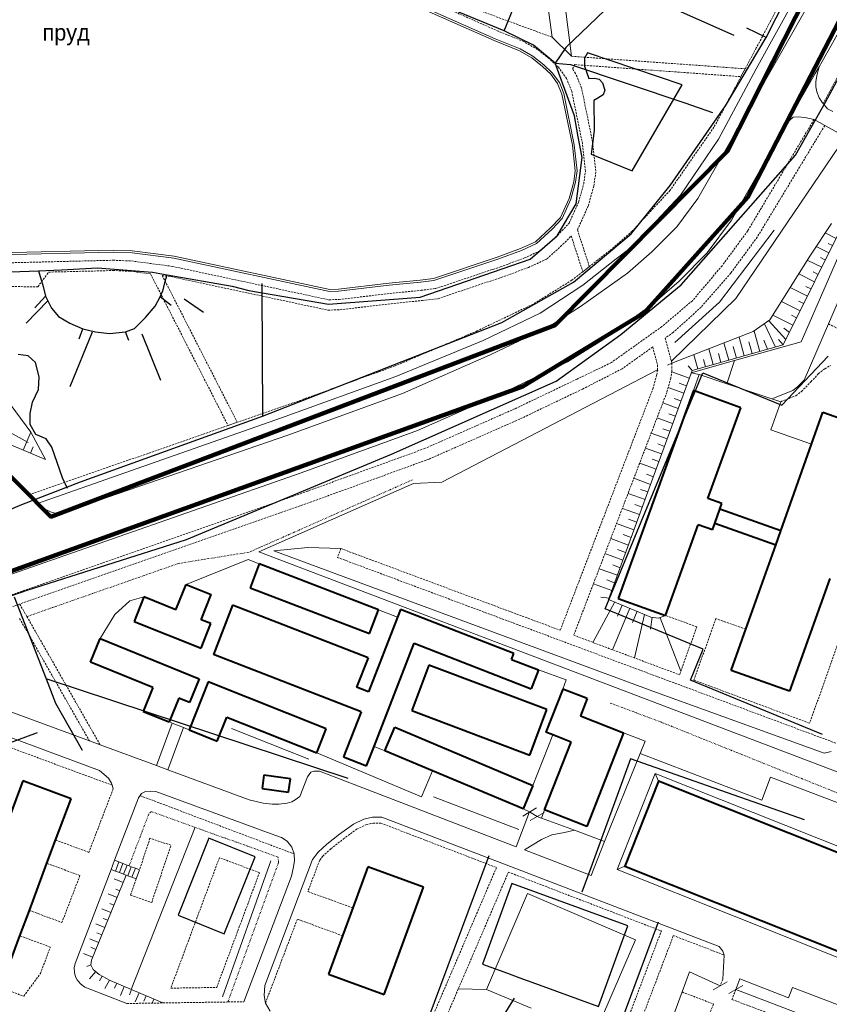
# Model space of a CAD drawing. Extents: x 13 to 4138, y -4831 to -1000.
# Tile 48 of 99: x 2095 to 2296, y -3757 to -3513. Entities that reach past the tile are written whole.
import ezdxf
from ezdxf.enums import TextEntityAlignment as Align

# ---------------------------------------------------------------- set-up
doc = ezdxf.new("R2010")
doc.units = 0
doc.header["$MEASUREMENT"] = 0
doc.linetypes.add('DASHED', pattern=[0.75, 0.5, -0.25])
doc.linetypes.add('DIVIDE', pattern=[1.25, 0.5, -0.25, 0, -0.25, 0, -0.25])
for name, color, linetype in [('11', 7, 'CONTINUOUS'), ('24', 7, 'CONTINUOUS'), ('25', 7, 'CONTINUOUS'), ('30', 7, 'CONTINUOUS'), ('32', 7, 'CONTINUOUS'), ('34', 7, 'CONTINUOUS'), ('37', 7, 'CONTINUOUS'), ('40', 7, 'CONTINUOUS'), ('6', 7, 'CONTINUOUS'), ('7', 7, 'CONTINUOUS'), ('границы команд_1', 10, 'CONTINUOUS'), ('ДЕТСКИЕ_ПЛОЩАДКИ', 6, 'CONTINUOUS'), ('ЛЕСТНИЦЫ', 6, 'CONTINUOUS'), ('ПЕШЕХОДНЫЕ_ДОРОЖКИ', 3, 'CONTINUOUS'), ('СПОРТИВНЫЕ_ПЛОЩАДКИ', 3, 'CONTINUOUS'), ('ТРОТУАРЫ', 7, 'CONTINUOUS')]:
    doc.layers.add(name, color=color, linetype=linetype)
doc.styles.get("Standard").update_dxf_attribs({"font": 'txt', "height": 0.2})

msp = doc.modelspace()

# ---------------------------------------------------------------- linework, layer by layer
at = {"layer": '11', "color": 253, "linetype": 'Continuous', "lineweight": 0}
for p, q in [((2272.58, -3582.37), (2299.78, -3542.31)), ((2256.64, -3597.9), (2272.58, -3582.37)), ((2199.73, -3627.84), (2253.22, -3600.05)), ((2154.41, -3645.11), (2192.72, -3628.15)), ((2192.72, -3628.15), (2199.73, -3627.84)), ((2318.65, -3707.59), (2154.41, -3645.11)), ((2136.36, -3653.22), (2151.8, -3647.03)), ((2151.8, -3647.03), (2154.51, -3648.1)), ((2118.71, -3660.67), (2122.44, -3657.21)), ((2122.44, -3657.21), (2125.91, -3656.28)), ((2115.09, -3666.62), (2118.71, -3660.67)), ((2184.09, -3659.46), (2188.8, -3661.33)), ((2223.71, -3674.37), (2230.59, -3676.82)), ((2230.59, -3676.82), (2229.76, -3679.12)), ((2132.91, -3687.55), (2132.16, -3687.26)), ((2135.72, -3688.66), (2132.91, -3687.55)), ((2137.17, -3689.23), (2135.72, -3688.66)), ((2244.8, -3689.93), (2250.14, -3691.98)), ((2250.14, -3691.98), (2248.89, -3695.06)), ((2194.72, -3705.79), (2168.75, -3694.87)), ((2248.89, -3695.06), (2240.07, -3716.84)), ((2197.42, -3699.35), (2194.72, -3705.79)), ((2223.25, -3708.54), (2219.8, -3710.56)), ((2221.51, -3709.54), (2219.88, -3708.8)), ((2225.11, -3709.66), (2221.66, -3711.68)), ((2224.44, -3711.06), (2223.39, -3710.67)), ((2232.61, -3714.08), (2224.44, -3711.06)), ((2240.07, -3716.84), (2232.61, -3714.08)), ((2210.83, -3753.5), (2221.02, -3729.75)), ((2221.02, -3729.75), (2247.73, -3741.26)), ((2247.73, -3741.26), (2237.54, -3764.72)), ((2259.3, -3754.14), (2261.15, -3749.16)), ((2261.15, -3749.16), (2268.74, -3752.64)), ((2221.88, -3758.14), (2210.83, -3753.5)), ((2270.47, -3751.63), (2267.02, -3753.65)), ((2274.31, -3752.52), (2270.86, -3754.54)), ((2272.59, -3753.53), (2342.54, -3780.12)), ((2227.16, -3840.35), (2259.3, -3754.14))]:
    msp.add_line(p, q, dxfattribs=at)
for p in [(2253.21, -3600.13), (2221.51, -3709.54)]:
    msp.add_point(p, dxfattribs=at)
at = {"layer": '24', "color": 253, "linetype": 'Continuous', "lineweight": 0}
for p, q in [((2216.1, -3433.05), (2227.08, -3517.64)), ((2226.99, -3484.44), (2231.91, -3522.35)), ((2290.9, -3501.3), (2277.69, -3525.47)), ((2294.25, -3503.14), (2283.72, -3521.72)), ((2297.71, -3517.08), (2293.25, -3524.96)), ((2227.08, -3517.64), (2231.91, -3522.35)), ((2283.72, -3521.72), (2263.2, -3557.57)), ((2277.69, -3525.47), (2268.28, -3542.92)), ((2273.89, -3527.4), (2274.93, -3525.45)), ((2292.31, -3526.61), (2285.39, -3538.71)), ((2293.25, -3524.96), (2292.31, -3526.61)), ((2293.25, -3524.96), (2292.68, -3527.09)), ((2292.68, -3527.09), (2292.47, -3528.65)), ((2292.47, -3528.65), (2292.47, -3529.96)), ((2292.47, -3529.96), (2292.68, -3531.14)), ((2292.68, -3531.14), (2293.3, -3532.62)), ((2293.3, -3532.62), (2294.13, -3533.9)), ((2294.13, -3533.9), (2294.26, -3534.07)), ((2294.26, -3534.07), (2295.34, -3535.38)), ((2296.62, -3536.03), (2295.34, -3535.38)), ((2285.39, -3538.71), (2271.5, -3562.97)), ((2285.39, -3538.71), (2286.79, -3537.43)), ((2286.79, -3537.43), (2288.07, -3537.33)), ((2288.07, -3537.33), (2289.7, -3537.53)), ((2289.7, -3537.53), (2291.99, -3538.03)), ((2294.65, -3539.49), (2291.99, -3538.03)), ((2299.78, -3542.31), (2294.65, -3539.49)), ((2268.28, -3542.92), (2258.87, -3556.78)), ((2295.55, -3588.65), (2314.38, -3545.04)), ((2288.84, -3593.11), (2306.37, -3552.63)), ((2258.87, -3556.78), (2247.01, -3569.48)), ((2263.2, -3557.57), (2258.02, -3564.61)), ((2271.5, -3562.97), (2265.54, -3571.07)), ((2258.02, -3564.61), (2251.81, -3570.81)), ((2247.01, -3569.48), (2242.94, -3572.54)), ((2242.94, -3572.54), (2234.68, -3579.05)), ((2251.81, -3570.81), (2245.74, -3576.09)), ((2265.54, -3571.07), (2258.55, -3578.05)), ((2234.69, -3575.71), (2236.32, -3574.44)), ((2245.74, -3576.09), (2234.14, -3584.35)), ((2258.55, -3578.05), (2251.86, -3583.86)), ((2234.68, -3579.05), (2224.11, -3586.02)), ((2234.14, -3584.35), (2226.13, -3589.42)), ((2251.86, -3583.86), (2239.65, -3592.56)), ((2224.11, -3586.02), (2209.99, -3592.77)), ((2226.13, -3589.42), (2211.7, -3596.32)), ((2289.54, -3602.58), (2295.55, -3588.65)), ((2239.65, -3592.56), (2230.92, -3598.08)), ((2209.99, -3592.77), (2188.34, -3601.67)), ((2272.32, -3597.75), (2288.84, -3593.11)), ((2211.7, -3596.32), (2190.02, -3605.86)), ((2230.92, -3598.08), (2215.82, -3605.3)), ((2261.55, -3600.78), (2272.32, -3597.75)), ((2270.41, -3603.5), (2272.32, -3597.75)), ((2188.34, -3601.67), (2160.04, -3611.95)), ((2263.49, -3601.21), (2261.55, -3600.78)), ((2263.49, -3601.21), (2262.09, -3605.17)), ((2270.41, -3603.5), (2263.49, -3601.21)), ((2281.52, -3607.18), (2270.41, -3603.5)), ((2286.77, -3605.11), (2287.89, -3604.26)), ((2287.89, -3604.26), (2289.54, -3602.58)), ((2190.02, -3605.86), (2161.56, -3616.2)), ((2215.82, -3605.3), (2193.7, -3615.04)), ((2281.52, -3607.18), (2286.77, -3605.11)), ((2283.74, -3607.92), (2281.52, -3607.18)), ((2283.74, -3607.92), (2281.27, -3614.86)), ((2160.04, -3611.95), (2099.57, -3633.14)), ((2146.79, -3613.83), (2149.07, -3613.03)), ((2161.56, -3616.2), (2104.73, -3635.82)), ((2193.7, -3615.04), (2164.88, -3625.51)), ((2281.27, -3614.86), (2291.39, -3618.46)), ((2087.24, -3621.5), (2097.32, -3631.01)), ((2164.88, -3625.51), (2055.37, -3663.88)), ((2097.32, -3631.01), (2099.57, -3633.14)), ((2099.57, -3633.14), (2100.5, -3634.01)), ((2100.5, -3634.01), (2102.82, -3635.22)), ((2102.82, -3635.22), (2104.73, -3635.82)), ((2041.51, -3672.1), (2114.93, -3699.26)), ((2056.99, -3671.43), (2112.44, -3691.94)), ((2129.02, -3698.07), (2132.91, -3687.55)), ((2131.85, -3699.12), (2135.72, -3688.66)), ((2112.44, -3691.94), (2115.05, -3692.91)), ((2227.24, -3690.47), (2222.33, -3702.99)), ((2115.05, -3692.91), (2129.02, -3698.07)), ((2182.98, -3693.35), (2185.63, -3694.38)), ((2248.89, -3695.06), (2279.04, -3706.64)), ((2114.93, -3699.26), (2117.16, -3701.21)), ((2129.02, -3698.07), (2131.85, -3699.12)), ((2131.85, -3699.12), (2152, -3706.58)), ((2166.44, -3700.88), (2167.29, -3699.66)), ((2167.29, -3699.66), (2168.08, -3699.42)), ((2168.08, -3699.42), (2169.41, -3699.42)), ((2169.41, -3699.42), (2218.2, -3718.16)), ((2117.16, -3701.21), (2117.88, -3702.4)), ((2117.88, -3702.4), (2118.05, -3702.93)), ((2166.44, -3700.88), (2164.54, -3705.68)), ((2279.04, -3706.64), (2281.24, -3700.9)), ((2281.24, -3700.9), (2315.63, -3714.11)), ((2118.05, -3702.93), (2118.33, -3703.79)), ((2125.37, -3704.98), (2126.3, -3704.49)), ((2126.3, -3704.49), (2127.62, -3704.36)), ((2127.62, -3704.36), (2128.91, -3704.44)), ((2128.91, -3704.44), (2157.44, -3714.99)), ((2124.6, -3706.06), (2118.66, -3721.53)), ((2124.6, -3706.06), (2125, -3705.5)), ((2125, -3705.5), (2125.37, -3704.98)), ((2152, -3706.58), (2155.49, -3707.41)), ((2161.39, -3707.41), (2162.58, -3707.01)), ((2162.58, -3707.01), (2163.38, -3706.53)), ((2163.38, -3706.53), (2164.54, -3705.68)), ((2155.49, -3707.41), (2157.72, -3707.65)), ((2157.72, -3707.65), (2159.39, -3707.65)), ((2159.39, -3707.65), (2161.39, -3707.41)), ((2218.2, -3718.16), (2221.51, -3709.54)), ((2221.51, -3709.54), (2223.39, -3710.67)), ((2224.44, -3711.06), (2225.2, -3709.02)), ((2177.87, -3712.54), (2180.4, -3711.32)), ((2180.4, -3711.32), (2182.55, -3710.8)), ((2182.55, -3710.8), (2184.9, -3710.8)), ((2184.9, -3710.8), (2268.45, -3742.9)), ((2174.42, -3715.07), (2177.87, -3712.54)), ((2226.98, -3715.25), (2230.17, -3714.63)), ((2230.17, -3714.63), (2232.61, -3714.08)), ((2157.44, -3714.99), (2159.99, -3715.91)), ((2159.99, -3715.91), (2161.43, -3716.8)), ((2161.43, -3716.8), (2162.62, -3718.25)), ((2171.27, -3717.53), (2174.42, -3715.07)), ((2220.21, -3718.93), (2224.44, -3716.35)), ((2224.44, -3716.35), (2226.98, -3715.25)), ((2236.8, -3725.3), (2240.07, -3716.84)), ((2162.62, -3718.25), (2163.14, -3719.95)), ((2167.73, -3721.33), (2169.12, -3719.51)), ((2169.12, -3719.51), (2171.27, -3717.53)), ((2220.21, -3718.93), (2236.8, -3725.3)), ((2167.73, -3721.33), (2155.87, -3752.54)), ((2163.22, -3721.64), (2162.88, -3723.55)), ((2163.14, -3719.95), (2163.22, -3721.64)), ((2117.83, -3723.79), (2108.86, -3747.07)), ((2162.88, -3723.55), (2162.49, -3725.48)), ((2162.49, -3725.48), (2150.68, -3756.57)), ((2268.45, -3742.9), (2269.43, -3744.01)), ((2269.73, -3745), (2269.38, -3750.95)), ((2269.43, -3744.01), (2269.73, -3745)), ((2108.86, -3747.07), (2108.63, -3748.18)), ((2108.63, -3748.18), (2108.7, -3749.3)), ((2108.7, -3749.3), (2108.99, -3750.38)), ((2108.99, -3750.38), (2109.43, -3751.13)), ((2109.43, -3751.13), (2110.25, -3752.14)), ((2272.59, -3753.53), (2273.58, -3750.92)), ((2273.58, -3750.92), (2285.66, -3755.56)), ((2110.25, -3752.14), (2111.29, -3752.93)), ((2121.71, -3757), (2111.29, -3752.93)), ((2155.87, -3752.54), (2155.76, -3755)), ((2285.66, -3755.56), (2286.63, -3753.02)), ((2286.63, -3753.02), (2319.62, -3765.69)), ((2155.76, -3755), (2156.05, -3756.89)), ((2156.05, -3756.89), (2157.21, -3758.88))]:
    msp.add_line(p, q, dxfattribs=at)
at = {"layer": '24', "color": 253, "linetype": 'DASHED', "lineweight": 0}
for p, q in [((2288.69, -3499.52), (2277.69, -3520.3)), ((2213.75, -3516.14), (2183.59, -3502.77)), ((2227.08, -3517.64), (2204.22, -3509.22)), ((2220.09, -3518.72), (2213.75, -3516.14)), ((2304.06, -3515.94), (2294.26, -3534.07)), ((2223.45, -3520.66), (2220.09, -3518.72)), ((2226.37, -3522.94), (2223.45, -3520.66)), ((2277.69, -3520.3), (2274.93, -3525.45)), ((2228.65, -3525.09), (2226.37, -3522.94)), ((2231.91, -3522.35), (2274.93, -3525.45)), ((2230.67, -3527.85), (2228.65, -3525.09)), ((2232.1, -3525.47), (2232.75, -3524.43)), ((2232.92, -3526.6), (2232.1, -3525.47)), ((2232.75, -3524.43), (2273.89, -3527.4)), ((2234.39, -3530.24), (2232.92, -3526.6)), ((2231.94, -3530.98), (2230.67, -3527.85)), ((2273.89, -3527.4), (2267.2, -3539.9)), ((2234.6, -3543.99), (2231.94, -3530.98)), ((2237.12, -3543.6), (2234.39, -3530.24)), ((2291.99, -3538.03), (2275.55, -3565.61)), ((2267.2, -3539.9), (2256.32, -3555.56)), ((2294.65, -3539.49), (2277.92, -3567.15)), ((2237.93, -3550.83), (2237.12, -3543.6)), ((2235.36, -3550.79), (2234.6, -3543.99)), ((2234.91, -3553.97), (2235.36, -3550.79)), ((2237.41, -3554.49), (2237.93, -3550.83)), ((2233.66, -3558.48), (2234.91, -3553.97)), ((2236.07, -3559.35), (2237.41, -3554.49)), ((2256.32, -3555.56), (2246.92, -3565.67)), ((2231.31, -3563.68), (2233.66, -3558.48)), ((2233.36, -3565.34), (2236.07, -3559.35)), ((2228.49, -3566.64), (2231.31, -3563.68)), ((2233.36, -3565.34), (2236.32, -3574.44)), ((2246.92, -3565.67), (2241.35, -3570.51)), ((2275.55, -3565.61), (2269.22, -3574.23)), ((2224.37, -3570.41), (2228.49, -3566.64)), ((2230.27, -3568.47), (2231.81, -3566.85)), ((2231.81, -3566.85), (2234.69, -3575.71)), ((2277.92, -3567.15), (2271.36, -3576.07)), ((2220.25, -3572.32), (2224.37, -3570.41)), ((2225.8, -3572.56), (2230.27, -3568.47)), ((2241.35, -3570.51), (2236.32, -3574.44)), ((2075.22, -3573.93), (2118.33, -3572.88)), ((2118.33, -3572.88), (2122.83, -3573.06)), ((2122.83, -3573.06), (2133, -3574.4)), ((2214.29, -3574.51), (2220.25, -3572.32)), ((2221.22, -3574.68), (2225.8, -3572.56)), ((2102.32, -3575.82), (2118.31, -3575.43)), ((2118.31, -3575.43), (2122.61, -3575.6)), ((2122.61, -3575.6), (2127.57, -3576.26)), ((2133, -3574.4), (2171.77, -3582.68)), ((2198.21, -3579.9), (2214.29, -3574.51)), ((2215.13, -3576.91), (2221.22, -3574.68)), ((2269.22, -3574.23), (2261.86, -3582.9)), ((2099.65, -3579.45), (2102.32, -3575.82)), ((2127.57, -3576.26), (2146.79, -3613.83)), ((2130.46, -3576.64), (2149.07, -3613.03)), ((2130.46, -3576.64), (2132.57, -3576.92)), ((2132.57, -3576.92), (2171.54, -3585.24)), ((2198.77, -3582.41), (2215.13, -3576.91)), ((2231.99, -3577.81), (2222.4, -3583.74)), ((2234.69, -3575.71), (2231.99, -3577.81)), ((2271.36, -3576.07), (2264, -3584.52)), ((2066.98, -3579.25), (2099.65, -3579.45)), ((2186.93, -3581.1), (2194.67, -3580.32)), ((2194.67, -3580.32), (2198.21, -3579.9)), ((2171.77, -3582.68), (2174.32, -3582.6)), ((2174.32, -3582.6), (2186.93, -3581.1)), ((2187.2, -3583.64), (2194.94, -3582.86)), ((2194.94, -3582.86), (2198.77, -3582.41)), ((2261.86, -3582.9), (2254.27, -3589.32)), ((2171.54, -3585.24), (2174.51, -3585.15)), ((2174.51, -3585.15), (2187.2, -3583.64)), ((2222.4, -3583.74), (2208.52, -3590.38)), ((2264, -3584.52), (2257.09, -3590.76)), ((2254.27, -3589.32), (2241.77, -3598.22)), ((2295.55, -3588.65), (2325.06, -3602.62)), ((2208.52, -3590.38), (2188.17, -3599.05)), ((2257.09, -3590.76), (2255.11, -3592.17)), ((2255.11, -3592.17), (2256.64, -3597.9)), ((2252.01, -3594.37), (2244.41, -3599.79)), ((2252.01, -3594.37), (2253.22, -3598.87)), ((2188.17, -3599.05), (2162.87, -3608.24)), ((2241.77, -3598.22), (2233.26, -3602.32)), ((2244.41, -3599.79), (2234.63, -3604.79)), ((2253.22, -3598.87), (2253.22, -3600.05)), ((2256.64, -3597.9), (2256.78, -3598.41)), ((2256.78, -3598.41), (2256.78, -3600.37)), ((2256.78, -3598.41), (2256.78, -3598.41)), ((2293.09, -3600.97), (2294.68, -3599.77)), ((2294.68, -3599.77), (2296.1, -3598.95)), ((2233.26, -3602.32), (2217.84, -3609.69)), ((2252.99, -3601.33), (2252.13, -3604.51)), ((2253.22, -3600.05), (2252.99, -3601.33)), ((2256.47, -3602.11), (2255.51, -3605.61)), ((2256.78, -3600.37), (2256.47, -3602.11)), ((2291.23, -3602.99), (2293.09, -3600.97)), ((2234.63, -3604.79), (2219.02, -3612.25)), ((2252.13, -3604.51), (2229.1, -3664.54)), ((2288.88, -3605.39), (2291.23, -3602.99)), ((2255.51, -3605.61), (2232.43, -3665.78)), ((2283.74, -3607.92), (2287.52, -3606.43)), ((2287.52, -3606.43), (2288.88, -3605.39)), ((2162.87, -3608.24), (2149.07, -3613.03)), ((2217.84, -3609.69), (2195.5, -3619.53)), ((2146.79, -3613.83), (2097.32, -3631.01)), ((2219.02, -3612.25), (2196.55, -3622.15)), ((2195.5, -3619.53), (2166.51, -3630.06)), ((2196.55, -3622.15), (2167.45, -3632.72)), ((2166.51, -3630.06), (2061.35, -3666.91)), ((2167.45, -3632.72), (2095.16, -3658.05)), ((2174.72, -3644.29), (2173.9, -3646.5)), ((2174.72, -3644.29), (2229.1, -3664.54)), ((2173.9, -3646.5), (2297.38, -3692.5)), ((2302.76, -3654.18), (2290.91, -3687.57)), ((2095.16, -3658.05), (2093.44, -3658.65)), ((2095.16, -3658.05), (2096.92, -3661.14)), ((2262.93, -3663.66), (2255.17, -3660.9)), ((2095.13, -3661.62), (2112.44, -3691.94)), ((2096.92, -3661.14), (2115.05, -3692.91)), ((2267.66, -3661.63), (2262.23, -3676.89)), ((2275.09, -3664.28), (2267.66, -3661.63)), ((2232.43, -3665.78), (2258.69, -3675.57)), ((2262.93, -3663.66), (2258.69, -3675.57)), ((2262.23, -3676.89), (2290.91, -3687.57)), ((2089.52, -3692.37), (2118.05, -3702.93)), ((2118.33, -3703.79), (2112.28, -3719.56)), ((2125, -3705.5), (2163.14, -3719.95)), ((2175.32, -3716.27), (2178.65, -3713.83)), ((2178.65, -3713.83), (2180.91, -3712.74)), ((2180.91, -3712.74), (2182.73, -3712.3)), ((2182.73, -3712.3), (2184.62, -3712.3)), ((2184.62, -3712.3), (2213.3, -3723.32)), ((2104.06, -3716.5), (2112.28, -3719.56)), ((2127.43, -3716.05), (2124.84, -3723.88)), ((2132.63, -3717.8), (2127.43, -3716.05)), ((2172.24, -3718.67), (2175.32, -3716.27)), ((2127.86, -3731.98), (2132.63, -3717.8)), ((2170.23, -3720.53), (2172.24, -3718.67)), ((2144.64, -3720.88), (2132.59, -3753.19)), ((2154.57, -3724.59), (2144.64, -3720.88)), ((2169.51, -3721.47), (2166.55, -3729.25)), ((2169.51, -3721.47), (2170.23, -3720.53)), ((2101.91, -3722.27), (2110.07, -3725.31)), ((2213.3, -3723.32), (2191.34, -3774.49)), ((2110.07, -3725.31), (2105.61, -3736.93)), ((2123.99, -3726.13), (2122.64, -3730.18)), ((2143.97, -3753.02), (2154.57, -3724.59)), ((2216.26, -3724.46), (2203.83, -3753.4)), ((2216.26, -3724.46), (2254.16, -3739.02)), ((2177.69, -3733.31), (2166.55, -3729.25)), ((2122.64, -3730.18), (2127.86, -3731.98)), ((2097.57, -3733.94), (2105.61, -3736.93)), ((2163.95, -3736.11), (2156.05, -3756.89)), ((2175.18, -3740.21), (2163.95, -3736.11)), ((2243.88, -3766), (2254.16, -3739.02)), ((2095.22, -3740.23), (2102.74, -3743.03)), ((2218.77, -3840.93), (2257.15, -3740.17)), ((2257.15, -3740.17), (2269.73, -3745)), ((2100.29, -3749.55), (2102.74, -3743.03)), ((2096.15, -3755.19), (2100.29, -3749.55)), ((2269.38, -3750.95), (2268.74, -3752.64)), ((2090.44, -3753.06), (2096.15, -3755.19)), ((2132.59, -3753.19), (2143.97, -3753.02)), ((2203.83, -3753.4), (2194.28, -3775.66)), ((2272.59, -3753.53), (2271.66, -3756)), ((2259.3, -3754.14), (2267.06, -3757.12)), ((2271.66, -3756), (2337.79, -3780.78)), ((2121.71, -3757), (2130.6, -3756.86)), ((2130.6, -3756.86), (2146.75, -3756.62)), ((2146.75, -3756.62), (2150.68, -3756.57)), ((2267.06, -3757.12), (2240.61, -3827.75))]:
    msp.add_line(p, q, dxfattribs=at)
at = {"layer": '25', "color": 253, "linetype": 'Continuous', "lineweight": 0}
for p, q in [((2117.83, -3723.79), (2118.66, -3721.53)), ((2118.66, -3721.53), (2119.7, -3721.93)), ((2118.85, -3724.18), (2119.7, -3721.93)), ((2119.7, -3721.93), (2120.73, -3722.32)), ((2118.85, -3724.18), (2117.83, -3723.79)), ((2119.88, -3724.57), (2118.85, -3724.18)), ((2119.88, -3724.57), (2120.73, -3722.32)), ((2120.73, -3722.32), (2121.76, -3722.71)), ((2120.91, -3724.96), (2121.76, -3722.71)), ((2121.76, -3722.71), (2122.25, -3722.9)), ((2121.93, -3725.35), (2122.79, -3723.1)), ((2122.25, -3722.9), (2122.79, -3723.1)), ((2122.79, -3723.1), (2123.82, -3723.49)), ((2122.96, -3725.74), (2123.82, -3723.49)), ((2123.82, -3723.49), (2124.84, -3723.88)), ((2123.99, -3726.13), (2124.84, -3723.88)), ((2120.91, -3724.96), (2119.88, -3724.57)), ((2121.55, -3725.2), (2120.91, -3724.96)), ((2121.93, -3725.35), (2121.55, -3725.2)), ((2122.96, -3725.74), (2121.93, -3725.35)), ((2123.99, -3726.13), (2122.96, -3725.74))]:
    msp.add_line(p, q, dxfattribs=at)
at = {"layer": '30', "color": 253, "linetype": 'Continuous', "lineweight": 0}
for p, q in [((2182.59, -3505.1), (2212.76, -3518.47)), ((2212.76, -3518.47), (2218.98, -3520.99)), ((2218.98, -3520.99), (2222.03, -3522.75)), ((2222.03, -3522.75), (2224.72, -3524.86)), ((2224.72, -3524.86), (2226.75, -3526.77)), ((2226.75, -3526.77), (2228.45, -3529.08)), ((2228.45, -3529.08), (2229.51, -3531.71)), ((2229.51, -3531.71), (2232.1, -3544.39)), ((2232.1, -3544.39), (2232.81, -3550.76)), ((2232.81, -3550.76), (2232.43, -3553.46)), ((2232.43, -3553.46), (2231.28, -3557.61)), ((2231.28, -3557.61), (2229.18, -3562.25)), ((2229.18, -3562.25), (2226.72, -3564.84)), ((2226.72, -3564.84), (2222.95, -3568.28)), ((2222.95, -3568.28), (2219.28, -3569.99)), ((2118.35, -3570.36), (2075.16, -3571.4)), ((2123.04, -3570.54), (2118.35, -3570.36)), ((2133.43, -3571.91), (2123.04, -3570.54)), ((2219.28, -3569.99), (2213.45, -3572.12)), ((2172, -3580.14), (2133.43, -3571.91)), ((2213.45, -3572.12), (2197.66, -3577.43)), ((2194.39, -3577.81), (2186.65, -3578.59)), ((2197.66, -3577.43), (2194.39, -3577.81)), ((2174.13, -3580.08), (2172, -3580.14)), ((2186.65, -3578.59), (2174.13, -3580.08))]:
    msp.add_line(p, q, dxfattribs=at)
at = {"layer": '32', "color": 253, "linetype": 'Continuous', "lineweight": 0}
for p, q in [((2212.96, -3518.01), (2182.79, -3504.64)), ((2219.2, -3520.54), (2212.96, -3518.01)), ((2222.32, -3522.34), (2219.2, -3520.54)), ((2225.05, -3524.48), (2222.32, -3522.34)), ((2227.13, -3526.43), (2225.05, -3524.48)), ((2228.89, -3528.84), (2227.13, -3526.43)), ((2229.99, -3531.57), (2228.89, -3528.84)), ((2232.59, -3544.31), (2229.99, -3531.57)), ((2233.31, -3550.76), (2232.59, -3544.31)), ((2232.92, -3553.56), (2233.31, -3550.76)), ((2231.75, -3557.78), (2232.92, -3553.56)), ((2229.61, -3562.53), (2231.75, -3557.78)), ((2227.07, -3565.19), (2229.61, -3562.53)), ((2223.23, -3568.7), (2227.07, -3565.19)), ((2213.61, -3572.6), (2219.47, -3570.45)), ((2219.47, -3570.45), (2223.23, -3568.7)), ((2075.17, -3571.9), (2118.35, -3570.86)), ((2118.35, -3570.86), (2123, -3571.04)), ((2123, -3571.04), (2133.35, -3572.4)), ((2133.35, -3572.4), (2171.96, -3580.64)), ((2197.76, -3577.92), (2213.61, -3572.6)), ((2194.45, -3578.31), (2197.76, -3577.92)), ((2174.17, -3580.58), (2186.7, -3579.09)), ((2186.7, -3579.09), (2194.45, -3578.31)), ((2171.96, -3580.64), (2174.17, -3580.58))]:
    msp.add_line(p, q, dxfattribs=at)
at = {"layer": '37', "color": 253, "linetype": 'Continuous', "lineweight": 0}
for p, q in [((2300.15, -3562.1), (2284.34, -3593.86)), ((2296.29, -3563.79), (2291.09, -3571.63)), ((2294.75, -3566.11), (2297.48, -3567.47)), ((2292.52, -3569.47), (2295.69, -3571.05)), ((2295.49, -3568.7), (2296.59, -3569.26)), ((2291.09, -3571.63), (2281.05, -3587.65)), ((2290.33, -3572.85), (2293.91, -3574.63)), ((2293.6, -3572.24), (2294.8, -3572.84)), ((2288.2, -3576.25), (2292.13, -3578.21)), ((2291.77, -3575.78), (2293.02, -3576.42)), ((2286.06, -3579.66), (2290.34, -3581.79)), ((2289.99, -3579.41), (2291.24, -3580)), ((2283.93, -3583.06), (2288.56, -3585.37)), ((2288.16, -3582.98), (2289.45, -3583.58)), ((2281.05, -3587.65), (2276.9, -3590.53)), ((2281.79, -3586.47), (2286.78, -3588.95)), ((2286.41, -3586.52), (2287.67, -3587.16)), ((2279.69, -3588.6), (2282.41, -3594.4)), ((2280.88, -3587.93), (2285, -3592.53)), ((2284.49, -3589.71), (2285.89, -3590.74)), ((2276.9, -3590.53), (2256.78, -3598.41)), ((2273.4, -3591.9), (2274.71, -3596.56)), ((2277.14, -3590.44), (2278.56, -3595.48)), ((2279.56, -3592.68), (2280.49, -3594.94)), ((2283.21, -3592.51), (2284.31, -3593.86)), ((2284.34, -3593.86), (2261.76, -3600.2)), ((2265.91, -3594.83), (2267.01, -3598.73)), ((2269.66, -3593.37), (2270.86, -3597.64)), ((2271.97, -3594.21), (2272.78, -3597.1)), ((2275.83, -3593.13), (2276.64, -3596.02)), ((2262.17, -3596.3), (2263.16, -3599.81)), ((2264.56, -3597.49), (2265.08, -3599.27)), ((2268.34, -3595.97), (2268.93, -3598.18)), ((2256.78, -3598.41), (2255.68, -3598.83)), ((2260.78, -3599), (2261.74, -3600.14)), ((2261.76, -3600.2), (2241.09, -3656.88)), ((2256.76, -3600.51), (2261.07, -3602.08)), ((2255.84, -3604.43), (2259.7, -3605.84)), ((2258.59, -3603.35), (2260.39, -3603.96)), ((2091.59, -3606.97), (2097.91, -3615.5)), ((2257.37, -3607.12), (2259.02, -3607.72)), ((2254.52, -3608.21), (2258.33, -3609.6)), ((2253.09, -3611.94), (2256.96, -3613.35)), ((2255.99, -3610.9), (2257.65, -3611.47)), ((2254.5, -3614.61), (2256.28, -3615.23)), ((2101.53, -3622.24), (2088.2, -3616.61)), ((2097.88, -3615.47), (2096.01, -3619.91)), ((2097.91, -3615.5), (2101.53, -3622.24)), ((2251.65, -3615.68), (2255.59, -3617.11)), ((2098.46, -3619.1), (2097.85, -3620.69)), ((2250.22, -3619.41), (2254.22, -3620.87)), ((2253.26, -3618.36), (2254.91, -3618.99)), ((2248.79, -3623.15), (2252.85, -3624.63)), ((2251.84, -3622.17), (2253.54, -3622.75)), ((2250.46, -3625.88), (2252.17, -3626.51)), ((2247.36, -3626.88), (2251.48, -3628.39)), ((2245.92, -3630.62), (2250.11, -3632.14)), ((2249.01, -3629.66), (2250.8, -3630.26)), ((2247.59, -3633.36), (2249.43, -3634.02)), ((2244.49, -3634.35), (2248.74, -3635.9)), ((2243.06, -3638.09), (2247.37, -3639.66)), ((2246.01, -3637.04), (2248.05, -3637.78)), ((2244.66, -3640.79), (2246.68, -3641.54)), ((2241.62, -3641.82), (2246, -3643.42)), ((2166.59, -3644.03), (2158.13, -3644.83)), ((2252.02, -3679.65), (2158.13, -3644.83)), ((2174.72, -3644.29), (2166.59, -3644.03)), ((2240.19, -3645.56), (2244.63, -3647.18)), ((2243.31, -3644.53), (2245.31, -3645.3)), ((2242.13, -3648.37), (2243.94, -3649.05)), ((2238.76, -3649.29), (2243.26, -3650.93)), ((2237.33, -3653.03), (2241.89, -3654.69)), ((2240.64, -3652.08), (2242.57, -3652.81)), ((2237.18, -3667.55), (2242.63, -3657.52)), ((2239.16, -3656.36), (2241.2, -3656.57)), ((2241.09, -3656.88), (2251.59, -3661.26)), ((2243.32, -3661.06), (2244.47, -3658.29)), ((2242.02, -3669.36), (2246.32, -3659.06)), ((2247.01, -3662.6), (2248.16, -3659.83)), ((2247.51, -3671.4), (2250.01, -3660.6)), ((2253.49, -3661.55), (2255.17, -3660.9)), ((2251.43, -3664.27), (2251.88, -3661.31)), ((2251.59, -3661.26), (2253.49, -3661.55)), ((2259.01, -3674.69), (2253.83, -3661.42)), ((2294.48, -3694.95), (2252.02, -3679.65)), ((2296.27, -3694.59), (2294.48, -3694.95)), ((2121.55, -3725.2), (2112.91, -3746.22)), ((2118.57, -3726.14), (2120.79, -3727.05)), ((2118.97, -3728.65), (2119.97, -3729.05)), ((2117.05, -3729.84), (2119.27, -3730.75)), ((2115.53, -3733.54), (2117.75, -3734.45)), ((2117.51, -3732.23), (2118.5, -3732.64)), ((2115.86, -3735.91), (2116.96, -3736.36)), ((2114.01, -3737.24), (2116.23, -3738.15)), ((2112.49, -3740.94), (2114.71, -3741.85)), ((2114.3, -3739.49), (2115.48, -3739.97)), ((2112.74, -3743.07), (2113.99, -3743.59)), ((2110.97, -3744.64), (2113.18, -3745.55)), ((2112.91, -3746.22), (2112.81, -3747.39)), ((2111.82, -3747.83), (2112.81, -3747.39)), ((2112.81, -3747.39), (2113.39, -3748.56)), ((2113.39, -3748.56), (2114.86, -3749.83)), ((2112.42, -3750.9), (2113.99, -3749.08)), ((2114.86, -3749.83), (2117.59, -3751.29)), ((2114.94, -3751.37), (2115.6, -3750.23)), ((2116.24, -3753.29), (2117.38, -3751.18)), ((2117.59, -3751.29), (2130.6, -3756.86)), ((2118.66, -3753.16), (2119.18, -3751.97)), ((2120.1, -3754.98), (2121.05, -3752.77)), ((2122.39, -3754.83), (2122.89, -3753.56)), ((2123.78, -3756.55), (2124.72, -3754.34)), ((2125.93, -3756.39), (2126.45, -3755.08)), ((2127.98, -3756.9), (2128.4, -3755.92))]:
    msp.add_line(p, q, dxfattribs=at)
at = {"layer": '37', "color": 253, "linetype": 'DIVIDE', "lineweight": 0}
for p, q in [((2192.51, -3627.26), (2152.04, -3645.18)), ((2152.04, -3645.18), (2134.47, -3648)), ((2134.47, -3648), (2096.92, -3661.14)), ((2254.18, -3687.33), (2241.32, -3682.51)), ((2316.14, -3712.2), (2254.18, -3687.33)), ((2127.77, -3709.45), (2127.14, -3710.08)), ((2159.18, -3720.75), (2127.77, -3709.45)), ((2127.14, -3710.08), (2122.25, -3722.9)), ((2159.32, -3722.06), (2159.18, -3720.75)), ((2146.75, -3756.62), (2159.32, -3722.06))]:
    msp.add_line(p, q, dxfattribs=at)
at = {"layer": '40', "color": 253, "linetype": 'Continuous', "lineweight": 0}
for p, q in [((2268.59, -3583.23), (2282.11, -3565.4)), ((2257.51, -3593.26), (2268.59, -3583.23)), ((2085.38, -3611.53), (2097.26, -3618.03)), ((2147.64, -3688.87), (2166.82, -3696.43)), ((2197.68, -3705.79), (2218.84, -3713.87)), ((2138.61, -3713.35), (2122.8, -3753.52)), ((2157.39, -3721.69), (2145.37, -3755.33)), ((2210.83, -3753.5), (2203.83, -3753.4))]:
    msp.add_line(p, q, dxfattribs=at)
at = {"layer": '6', "color": 253, "linetype": 'Continuous', "lineweight": 40}
for p, q in [((2262.09, -3605.17), (2243.42, -3656.64)), ((2273.84, -3609.43), (2262.09, -3605.17)), ((2265.68, -3631.92), (2273.84, -3609.43)), ((2291.39, -3618.46), (2294.2, -3610.53)), ((2294.2, -3610.53), (2308.68, -3615.68)), ((2283.76, -3639.89), (2291.39, -3618.46)), ((2269.18, -3633.16), (2265.68, -3631.92)), ((2268.69, -3634.53), (2269.18, -3633.16)), ((2267.43, -3638.08), (2268.69, -3634.53)), ((2283.76, -3639.89), (2268.69, -3634.53)), ((2255.17, -3660.9), (2263.32, -3638.43)), ((2266.86, -3639.69), (2263.32, -3638.43)), ((2266.86, -3639.69), (2267.43, -3638.08)), ((2282.5, -3643.44), (2267.43, -3638.08)), ((2282.5, -3643.44), (2283.76, -3639.89)), ((2275.09, -3664.28), (2282.5, -3643.44)), ((2154.51, -3648.1), (2152.24, -3654.02)), ((2184.09, -3659.46), (2154.51, -3648.1)), ((2133.88, -3659.45), (2136.36, -3653.22)), ((2136.36, -3653.22), (2142.61, -3655.7)), ((2295.87, -3651.73), (2285.95, -3679.62)), ((2140.13, -3661.93), (2142.61, -3655.7)), ((2152.24, -3654.02), (2181.82, -3665.38)), ((2125.91, -3656.28), (2123.49, -3662.37)), ((2133.88, -3659.45), (2125.91, -3656.28)), ((2147.88, -3658.29), (2143.14, -3670.51)), ((2181.5, -3671.34), (2147.88, -3658.29)), ((2243.42, -3656.64), (2255.17, -3660.9)), ((2181.82, -3665.38), (2184.09, -3659.46)), ((2189.55, -3659.4), (2188.8, -3661.33)), ((2217.59, -3670.29), (2189.55, -3659.4)), ((2123.49, -3662.37), (2140.11, -3668.98)), ((2140.11, -3668.98), (2142.53, -3662.89)), ((2142.53, -3662.89), (2140.13, -3661.93)), ((2188.8, -3661.33), (2181.62, -3679.82)), ((2271.47, -3674.47), (2275.09, -3664.28)), ((2112.72, -3672.45), (2115.09, -3666.62)), ((2115.09, -3666.62), (2139.62, -3676.57)), ((2182.98, -3693.35), (2192.92, -3667.75)), ((2192.92, -3667.75), (2221.91, -3679.01)), ((2179.73, -3684.72), (2143.14, -3670.51)), ((2217.01, -3671.77), (2217.59, -3670.29)), ((2128.18, -3678.72), (2112.72, -3672.45)), ((2181.5, -3671.34), (2178.65, -3678.67)), ((2196.53, -3673.16), (2192.29, -3684.43)), ((2225.81, -3684.18), (2196.53, -3673.16)), ((2217.01, -3671.77), (2223.71, -3674.37)), ((2223.71, -3674.37), (2221.91, -3679.01)), ((2285.95, -3679.62), (2271.47, -3674.47)), ((2141.89, -3677.33), (2137.17, -3689.23)), ((2139.62, -3676.57), (2137.25, -3682.41)), ((2171.11, -3688.92), (2141.89, -3677.33)), ((2128.18, -3678.72), (2125.77, -3684.66)), ((2181.62, -3679.82), (2178.65, -3678.67)), ((2229.76, -3679.12), (2225.57, -3689.82)), ((2235.78, -3681.48), (2229.76, -3679.12)), ((2134.57, -3681.32), (2132.16, -3687.26)), ((2137.25, -3682.41), (2134.57, -3681.32)), ((2235.78, -3681.48), (2234.11, -3685.74)), ((2125.77, -3684.66), (2132.16, -3687.26)), ((2179.73, -3684.72), (2175.39, -3695.88)), ((2192.29, -3684.43), (2221.57, -3695.45)), ((2221.57, -3695.45), (2225.81, -3684.18)), ((2144.12, -3691.99), (2146.48, -3686.03)), ((2146.48, -3686.03), (2168.75, -3694.87)), ((2234.11, -3685.74), (2244.8, -3689.93)), ((2137.17, -3689.23), (2144.12, -3691.99)), ((2168.75, -3694.87), (2171.11, -3688.92)), ((2185.63, -3694.38), (2188.08, -3688.56)), ((2188.08, -3688.56), (2222.33, -3702.99)), ((2227.24, -3690.47), (2225.57, -3689.82)), ((2244.8, -3689.93), (2235.71, -3713.14)), ((2225.2, -3709.02), (2231.77, -3692.24)), ((2231.77, -3692.24), (2227.24, -3690.47)), ((2181.13, -3698.11), (2182.98, -3693.35)), ((2197.42, -3699.35), (2185.63, -3694.38)), ((2175.39, -3695.88), (2181.13, -3698.11)), ((2219.88, -3708.8), (2197.42, -3699.35)), ((2095.91, -3701.83), (2066.57, -3780.59)), ((2107.87, -3706.28), (2095.91, -3701.83)), ((2155.66, -3700.45), (2155.21, -3703.72)), ((2162.25, -3701.36), (2155.66, -3700.45)), ((2161.8, -3704.64), (2162.25, -3701.36)), ((2253.49, -3701.95), (2245.12, -3722.95)), ((2322.71, -3729.55), (2253.49, -3701.95)), ((2155.21, -3703.72), (2161.8, -3704.64)), ((2222.33, -3702.99), (2219.88, -3708.8)), ((2104.06, -3716.5), (2107.87, -3706.28)), ((2235.71, -3713.14), (2225.2, -3709.02)), ((2101.91, -3722.27), (2104.06, -3716.5)), ((2097.57, -3733.94), (2101.91, -3722.27)), ((2181.4, -3723.14), (2177.69, -3733.31)), ((2195.18, -3728.16), (2181.4, -3723.14)), ((2245.12, -3722.95), (2314.32, -3750.56)), ((2185.49, -3754.77), (2195.18, -3728.16)), ((2095.22, -3740.23), (2097.57, -3733.94)), ((2177.69, -3733.31), (2175.18, -3740.21)), ((2090.44, -3753.06), (2095.22, -3740.23)), ((2175.18, -3740.21), (2171.71, -3749.75)), ((2171.71, -3749.75), (2185.49, -3754.77))]:
    msp.add_line(p, q, dxfattribs=at)
at = {"layer": '7', "color": 253, "linetype": 'Continuous', "lineweight": 0}
for p, q in [((2252.66, -3700.01), (2243.17, -3723.78)), ((2324.66, -3728.72), (2252.66, -3700.01)), ((2253.49, -3701.95), (2252.66, -3700.01)), ((2245.12, -3722.95), (2243.17, -3723.78)), ((2243.17, -3723.78), (2315.16, -3752.51))]:
    msp.add_line(p, q, dxfattribs=at)
at = {"layer": 'границы команд_1', "color": 6, "lineweight": 100}
msp.add_lwpolyline([(1779.52, -2741.6), (1764.65, -2758.68), (1607.57, -3162.76), (1788.76, -3230.7), (1840.59, -3253.43), (1853.77, -3268.69), (1927.89, -3424.51), (1955.3, -3442.51), (1951.82, -3475.86), (1971.65, -3484.91), (1987.02, -3517.09), (2008.92, -3527.81), (2043.23, -3576.27), (2102.89, -3636.41), (2227.87, -3588.95), (2270.53, -3545.85), (2492.53, -3108.59), (2488.23, -3086.64), (2463.45, -3062.28), (2129.87, -2904.6), (1779.52, -2741.6)], dxfattribs=at)
msp.add_lwpolyline([(2549.39, -3103.47), (2845.92, -3244.29), (2852.4, -3270.42), (2865.73, -3301.42), (2794.37, -3460.89), (2690.12, -3678.56), (2650.09, -3738.61), (2599.39, -3793.21), (2511.64, -3862.05), (2468.8, -3886.08), (2363.19, -3917.93), (2296.64, -3931.84), (2211.4, -3935.44), (2161.36, -3932.1), (1924.35, -3842.83), (1924.12, -3833.84), (1971.62, -3721.93), (2001.65, -3688.57), (2047.16, -3666.41), (2219.84, -3604.16), (2249.92, -3585.92), (2275.62, -3557.22), (2502.08, -3120), (2528.83, -3105.27)], close=True, dxfattribs=at)
at = {"layer": 'ДЕТСКИЕ_ПЛОЩАДКИ'}
for points in [[(2246.91, -3550.69), (2259.32, -3529.4), (2235.87, -3521.49), (2235.12, -3522.8), (2235.12, -3524.83), (2236.2, -3527.82), (2237.56, -3527.75), (2238.77, -3528.02), (2239.58, -3528.97), (2240.13, -3530.72), (2239.76, -3531.94), (2238.43, -3532.74), (2237.39, -3533.29), (2237.53, -3540.77), (2236.74, -3546.61)], [(2142, -3716.08), (2134.39, -3735.15), (2145.85, -3739.71), (2153.46, -3720.63)]]:
    msp.add_lwpolyline(points, close=True, dxfattribs=at)
at = {"layer": 'ЛЕСТНИЦЫ'}
for points in [[(2280.14, -3517.73), (2275.36, -3515.41)], [(2155.16, -3578.65), (2155.17, -3580.06), (2155.3, -3611.51)], [(2102.13, -3582.95), (2096.73, -3588.48)], [(2135.89, -3582.41), (2140.7, -3585.78)], [(2113.13, -3590.68), (2107.61, -3604.26)], [(2125.41, -3591.1), (2130.05, -3602.56)]]:
    msp.add_lwpolyline(points, dxfattribs=at)
at = {"layer": 'ПЕШЕХОДНЫЕ_ДОРОЖКИ'}
for points in [[(2227.82, -3524.05), (2222.51, -3519.63), (2215.24, -3516.05), (2185.73, -3503.82), (2153.51, -3490.42), (2129.11, -3479.41), (2050.32, -3446.64), (2047.32, -3447.07), (2043.55, -3447.98), (2041.9, -3449.08), (2030.65, -3456.56), (2023.55, -3463), (2015.59, -3472.35), (2014.76, -3473.33), (2005.58, -3493.36), (2006.03, -3498.27), (2008.55, -3509.99), (2021.43, -3529.46)], [(2215.24, -3516.05), (2215.79, -3514.67), (2219.5, -3505.4), (2223.72, -3496.08), (2236.01, -3495.22), (2247.52, -3499.92)], [(2248.89, -3495.92), (2247.52, -3499.92), (2245.81, -3505.39), (2230.45, -3520.17), (2227.82, -3524.05)], [(2245.81, -3505.39), (2272.12, -3517.11)], [(2021.43, -3529.46), (2052.67, -3573.71), (2056.92, -3576.3), (2063.26, -3576.61), (2074.84, -3576.44), (2083.45, -3576.08), (2099.82, -3575.49), (2105.48, -3575.29), (2114.39, -3574.74), (2128.09, -3575.84), (2131.73, -3576.48), (2147.79, -3579.3), (2151.92, -3580.35), (2171.71, -3583.74), (2194.37, -3582.05), (2221.67, -3572.63), (2228.36, -3566.87), (2233.07, -3558.88), (2234.5, -3547.45), (2233.58, -3542.27), (2232.66, -3537.1), (2227.82, -3524.05)], [(2227.82, -3524.05), (2231.62, -3524.43), (2259.95, -3533.9), (2266.82, -3536.29)], [(2099.82, -3575.49), (2100.95, -3579.4), (2101.56, -3581.76), (2103.05, -3584.72), (2104.77, -3586.78), (2107.61, -3588.43), (2110.79, -3589.88), (2113.9, -3590.65), (2117.41, -3590.99), (2121.33, -3590.61), (2123.56, -3589.77), (2126.36, -3587.03), (2128.69, -3584.24), (2129.99, -3581.98), (2130.62, -3580.43), (2131.33, -3577.6), (2131.73, -3576.48)], [(2098.89, -3584.65), (2101.56, -3581.76)], [(2132.65, -3584.11), (2129.99, -3581.98)], [(2109.89, -3592.38), (2110.79, -3589.88)], [(2122.18, -3592.8), (2121.33, -3590.61)], [(2106.96, -3629.44), (2105.78, -3626.77), (2103.09, -3619.16), (2101.69, -3617.13), (2099.12, -3616.08), (2097.72, -3613.58), (2097.73, -3610.82), (2098.31, -3608.05), (2099.83, -3604.91), (2100, -3601.77), (2099.03, -3598.23), (2097.21, -3596.59), (2094.76, -3596.26)], [(2284.02, -3608.81), (2295.47, -3596.61)], [(2294.11, -3690.34), (2261.37, -3676.87), (2264.54, -3669.21), (2240.27, -3659.23), (2264.43, -3600.75), (2284.02, -3608.81)], [(2093.74, -3656.28), (2101.69, -3676.55), (2104.05, -3682.56), (2110.59, -3694.26)], [(2176.58, -3701.28), (2101.69, -3676.55)], [(1971.45, -3732.3), (1979.26, -3730.96), (1994.71, -3728.31), (2035.54, -3713.34), (2083.19, -3695.86), (2099.55, -3689.86)], [(2289.67, -3711.51), (2246.54, -3696.42), (2236.7, -3723.37), (2234.49, -3729.4)], [(2211.43, -3720.43), (2189.3, -3779.75), (2119.39, -3865.19)], [(2215.78, -3838.26), (2245.29, -3758.73), (2253.43, -3736.73)], [(2198.15, -3777.77), (2203.89, -3771.58), (2209.8, -3765.51), (2214.78, -3760.46), (2217.74, -3755.67)]]:
    msp.add_lwpolyline(points, dxfattribs=at)
at = {"layer": 'СПОРТИВНЫЕ_ПЛОЩАДКИ'}
msp.add_lwpolyline([(2217.11, -3727.3), (2209.83, -3747.28), (2216, -3749.52), (2218.8, -3750.54), (2222.95, -3752.04), (2238.61, -3757.71), (2245.89, -3737.73)], close=True, dxfattribs=at)
at = {"layer": 'ТРОТУАРЫ'}
for points in [[(1936.15, -3764.76), (1945.75, -3740.68), (1949.98, -3730.43), (1956.07, -3716.15), (1969.26, -3702.36), (1984.47, -3683.95), (1997.59, -3674.94), (2020.1, -3661.55), (2031.6, -3657.14), (2036.63, -3655.21), (2048.33, -3650.72), (2061.9, -3646.53), (2062.03, -3646.48), (2071.79, -3643.45), (2095.68, -3633.42), (2110.22, -3627.74), (2155.32, -3611.52), (2214.61, -3588.26), (2232.37, -3578.33), (2246.65, -3566.34), (2256.36, -3554.37), (2270.07, -3534.59), (2280.16, -3517.74), (2294.87, -3488.69)], [(1944.61, -3799.43), (1965.14, -3752.46), (1970.34, -3740.58), (1974.71, -3730.6), (1983.47, -3713.86), (1992.17, -3702.38), (2021.82, -3681.89), (2030.68, -3678.01), (2038.94, -3674.38), (2049.09, -3671.21), (2056.62, -3668.59), (2077.48, -3661.35), (2097, -3654.57), (2136.45, -3642.08), (2187.29, -3620.91), (2228.07, -3602.82), (2244.08, -3591.29), (2259.04, -3578.94), (2287.41, -3546.88), (2294.82, -3533.72), (2298.16, -3527.61), (2302.98, -3519.26), (2306.99, -3510.73)]]:
    msp.add_lwpolyline(points, dxfattribs=at)

# ---------------------------------------------------------------- texts
at = {"layer": '34', "color": 253, "linetype": 'Continuous', "lineweight": 0}
msp.add_text('пруд', height=4, dxfattribs=at).set_placement((2106.65, -3517.05), align=Align.MIDDLE)

doc.saveas('drawing.dxf')
